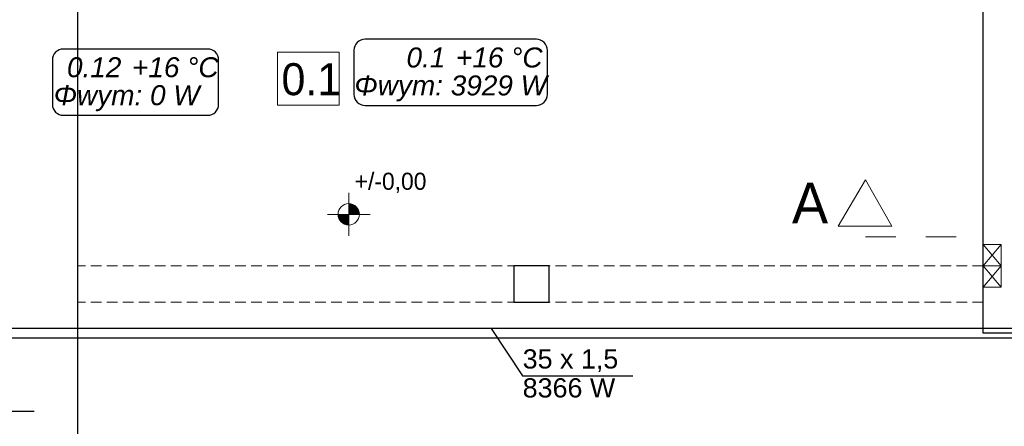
# Model space of a CAD drawing. Header units: inches. Extents: x -515158 to -470211, y -1887 to 84268.
# Tile 53 of 102: x -497964 to -488750, y 37665 to 41472. Entities that reach past the tile are written whole.
import ezdxf
from ezdxf.lldxf.tags import DXFTag

# ---------------------------------------------------------------- set-up
doc = ezdxf.new("R2010")
doc.units = ezdxf.units.IN
doc.header["$MEASUREMENT"] = 0
doc.linetypes.add('Dashed', pattern=[564.444447, 282.222223, -282.222223])
doc.linetypes.add('Krawędzie ukryte', pattern=[150, 100, -50])
for name, color, linetype, lineweight in [('#podkład', 252, 'Continuous', 9), ('INSTALACJA IE_Nr_Pióra__88', 252, 'Continuous', 20), ('INWENT OPISY_Nr_Pióra__21', 252, 'Continuous', 9), ('INWENT OPISY_Nr_Pióra__41', 252, 'Continuous', 15), ('INWENT RZĘDNE_Nr_Pióra__21', 252, 'Continuous', 9), ('INWENT.ŚCIANY_Nr_Pióra__1', 252, 'Continuous', 25), ('Istniejące stropy_Nr_Pióra__5', 252, 'Continuous', 13)]:
    doc.layers.add(name, color=color, linetype=linetype, lineweight=lineweight)
for name, color, linetype, true_color in [('IS_Opisy_działek_Therm', 7, 'SOLID', 0x000000), ('IS_Powrót', 5, 'DASH', 0x0000ff), ('IS_Zasilanie', 1, 'SOLID', 0xff0000)]:
    doc.layers.add(name, color=color, linetype=linetype, true_color=true_color)
doc.layers.add('IS_Text_Konstrukcji', color=7, linetype='Continuous')
doc.styles.add('GENERATED_STYLE_3', font='txt')
doc.styles.add('GENERATED_STYLE_4', font='txt')
doc.styles.add('GENERATED_STYLE_7', font='txt')
tags = doc.linetypes.add('DASH', pattern=[15, 10, -5]).pattern_tags.tags
tags[6:7] = [DXFTag(74, 4), DXFTag(75, 0), DXFTag(340, '0'), DXFTag(46, 0.0), DXFTag(50, 0.0), DXFTag(44, 0.0), DXFTag(45, 0.0)]
tags[4:5] = [DXFTag(74, 4), DXFTag(75, 0), DXFTag(340, '0'), DXFTag(46, 0.0), DXFTag(50, 0.0), DXFTag(44, 0.0), DXFTag(45, 0.0)]
tags = doc.linetypes.add('DASHDOT', pattern=[20, 10, -5, 0, -5]).pattern_tags.tags
tags[10:11] = [DXFTag(74, 4), DXFTag(75, 0), DXFTag(340, '0'), DXFTag(46, 0.0), DXFTag(50, 0.0), DXFTag(44, 0.0), DXFTag(45, 0.0)]
tags[8:9] = [DXFTag(74, 4), DXFTag(75, 0), DXFTag(340, '0'), DXFTag(46, 0.0), DXFTag(50, 0.0), DXFTag(44, 0.0), DXFTag(45, 0.0)]
tags[6:7] = [DXFTag(74, 4), DXFTag(75, 0), DXFTag(340, '0'), DXFTag(46, 0.0), DXFTag(50, 0.0), DXFTag(44, 0.0), DXFTag(45, 0.0)]
tags[4:5] = [DXFTag(74, 4), DXFTag(75, 0), DXFTag(340, '0'), DXFTag(46, 0.0), DXFTag(50, 0.0), DXFTag(44, 0.0), DXFTag(45, 0.0)]
tags = doc.linetypes.add('DASHDOTDOT', pattern=[25, 10, -5, 0, -5, 0, -5]).pattern_tags.tags
tags[14:15] = [DXFTag(74, 4), DXFTag(75, 0), DXFTag(340, '0'), DXFTag(46, 0.0), DXFTag(50, 0.0), DXFTag(44, 0.0), DXFTag(45, 0.0)]
tags[12:13] = [DXFTag(74, 4), DXFTag(75, 0), DXFTag(340, '0'), DXFTag(46, 0.0), DXFTag(50, 0.0), DXFTag(44, 0.0), DXFTag(45, 0.0)]
tags[10:11] = [DXFTag(74, 4), DXFTag(75, 0), DXFTag(340, '0'), DXFTag(46, 0.0), DXFTag(50, 0.0), DXFTag(44, 0.0), DXFTag(45, 0.0)]
tags[8:9] = [DXFTag(74, 4), DXFTag(75, 0), DXFTag(340, '0'), DXFTag(46, 0.0), DXFTag(50, 0.0), DXFTag(44, 0.0), DXFTag(45, 0.0)]
tags[6:7] = [DXFTag(74, 4), DXFTag(75, 0), DXFTag(340, '0'), DXFTag(46, 0.0), DXFTag(50, 0.0), DXFTag(44, 0.0), DXFTag(45, 0.0)]
tags[4:5] = [DXFTag(74, 4), DXFTag(75, 0), DXFTag(340, '0'), DXFTag(46, 0.0), DXFTag(50, 0.0), DXFTag(44, 0.0), DXFTag(45, 0.0)]
tags = doc.linetypes.add('SOLID', pattern=[10, 10, 0]).pattern_tags.tags
tags[6:7] = [DXFTag(74, 4), DXFTag(75, 0), DXFTag(340, '0'), DXFTag(46, 0.0), DXFTag(50, 0.0), DXFTag(44, 0.0), DXFTag(45, 0.0)]
tags[4:5] = [DXFTag(74, 4), DXFTag(75, 0), DXFTag(340, '0'), DXFTag(46, 0.0), DXFTag(50, 0.0), DXFTag(44, 0.0), DXFTag(45, 0.0)]

# ---------------------------------------------------------------- blocks, each defined once
blk = doc.blocks.new('parter')
at = {"layer": 'INWENT RZĘDNE_Nr_Pióra__21', "linetype": 'Continuous'}
for points in [[(-494884.6, 39649.7), (-494784.6, 39649.7), (-494792.2, 39688), (-494813.9, 39720.4), (-494846.3, 39742.1), (-494884.6, 39749.7)], [(-494884.6, 39649.7), (-494984.6, 39649.7), (-494977, 39611.4), (-494955.3, 39579), (-494922.8, 39557.3), (-494884.6, 39549.7)]]:
    blk.add_hatch(color=252, dxfattribs=at).paths.add_polyline_path(points, flags=0)
at = {"color": 252}
for p, q in [((-495551.4, 40673.1), (-495551.4, 41167.2)), ((-495551.4, 41167.2), (-494975.4, 41167.2)), ((-494975.4, 41167.2), (-494975.4, 40673.1)), ((-494975.4, 40673.1), (-495551.4, 40673.1))]:
    blk.add_line(p, q, dxfattribs=at)
at = {"layer": 'INSTALACJA IE_Nr_Pióra__88', "color": 252, "linetype": 'Continuous'}
for p, q in [((-488778.3, 39167.6), (-488948.3, 39367.6)), ((-488948.3, 39167.6), (-488778.3, 39367.6)), ((-488948.3, 39367.6), (-488778.3, 39367.6)), ((-488948.3, 39167.6), (-488948.3, 39367.6)), ((-488778.3, 39367.6), (-488778.3, 39167.6)), ((-488778.3, 38967.6), (-488948.3, 39167.6)), ((-488948.3, 38967.6), (-488778.3, 39167.6)), ((-488948.3, 39167.6), (-488778.3, 39167.6)), ((-488948.3, 38967.6), (-488948.3, 39167.6)), ((-488778.3, 39167.6), (-488948.3, 39167.6)), ((-488778.3, 39167.6), (-488778.3, 38967.6)), ((-488778.3, 38967.6), (-488948.3, 38967.6))]:
    blk.add_line(p, q, dxfattribs=at)
at = {"layer": 'INWENT OPISY_Nr_Pióra__21', "color": 252, "linetype": 'Continuous'}
for p, q in [((-495551.4, 40673.1), (-495551.4, 41167.2)), ((-495551.4, 41167.2), (-494975.4, 41167.2)), ((-494975.4, 41167.2), (-494975.4, 40673.1)), ((-494975.4, 40673.1), (-495551.4, 40673.1))]:
    blk.add_line(p, q, dxfattribs=at)
at = {"layer": 'INWENT OPISY_Nr_Pióra__41', "color": 252, "linetype": 'Continuous'}
for p, q in [((-490048.3, 39973.9), (-490304, 39537.6)), ((-489804, 39537.6), (-490048.3, 39973.9)), ((-489804, 39537.6), (-490304, 39537.6))]:
    blk.add_line(p, q, dxfattribs=at)
at = {"layer": 'INWENT OPISY_Nr_Pióra__41', "color": 252, "linetype": 'Dashed'}
blk.add_line((-490048.3, 39437.6), (-488948.3, 39437.6), dxfattribs=at)
at = {"layer": 'INWENT RZĘDNE_Nr_Pióra__21', "color": 252, "linetype": 'Continuous'}
for p, q in [((-494884.6, 39449.7), (-494884.6, 39849.7)), ((-495084.6, 39649.7), (-494684.6, 39649.7))]:
    blk.add_line(p, q, dxfattribs=at)
blk.add_circle((-494884.6, 39649.7), 100, dxfattribs=at)
at = {"layer": 'INWENT.ŚCIANY_Nr_Pióra__1', "color": 252, "linetype": 'Continuous'}
for p, q in [((-497418.3, 35817.6), (-497418.3, 44437.6)), ((-488948.3, 38537.6), (-488948.3, 44437.6)), ((-493338.3, 39167.6), (-493338.3, 38827.6)), ((-493008.3, 39167.6), (-493338.3, 39167.6)), ((-493008.3, 38827.6), (-493008.3, 39167.6)), ((-493338.3, 38827.6), (-493008.3, 38827.6)), ((-488348.3, 38537.6), (-488948.3, 38537.6))]:
    blk.add_line(p, q, dxfattribs=at)
at = {"layer": 'Istniejące stropy_Nr_Pióra__5', "color": 252, "linetype": 'Krawędzie ukryte'}
for p, q in [((-488948.3, 39167.6), (-497418.3, 39167.6)), ((-488948.3, 38827.6), (-497418.3, 38827.6))]:
    blk.add_line(p, q, dxfattribs=at)
at = {"layer": 'INWENT OPISY_Nr_Pióra__21', "color": 252, "linetype": 'Continuous'}
for s, height, style, p in [('0.1', 300, 'GENERATED_STYLE_4', (-495513.4, 40765.1)), ('A', 380, 'GENERATED_STYLE_7', (-490737.4, 39564.7))]:
    blk.add_text(s, height=height, dxfattribs=dict(at, style=style)).set_placement(p)
at = {"layer": 'INWENT RZĘDNE_Nr_Pióra__21', "color": 252, "insert": (-494829.3, 39849.7), "char_height": 160, "attachment_point": 7, "style": 'GENERATED_STYLE_3'}
blk.add_mtext('{+/-0,00}', dxfattribs=at)

msp = doc.modelspace()

# ---------------------------------------------------------------- linework, layer by layer
at = {"layer": 'IS_Opisy_działek_Therm', "ltscale": 10}
for p, q in [((-493550.8, 38579.9), (-493257, 38136.5)), ((-493257, 38136.5), (-492227, 38136.5)), ((-498849.2, 37806), (-497829.2, 37806))]:
    msp.add_line(p, q, dxfattribs=at)
at = {"layer": 'IS_Powrót', "color": 5, "linetype": 'DASHDOT', "lineweight": 30, "ltscale": 10}
msp.add_line((-475210.4, 38490.5), (-498069, 38490.5), dxfattribs=at)
at = {"layer": 'IS_Text_Konstrukcji', "color": 18, "linetype": 'SOLID', "ltscale": 10, "true_color": 0x000000}
for points in [[(-494732.2, 40669), (-493128.8, 40669, 0.414214), (-493025.5, 40772.3), (-493025.5, 41185.7, 0.414214), (-493128.8, 41289), (-494732.2, 41289, 0.414214), (-494835.5, 41185.7), (-494835.5, 40772.3, 0.414214), (-494732.2, 40669)], [(-497553.9, 40577.6), (-496205.5, 40577.6, 0.414214), (-496102.2, 40680.9), (-496102.2, 41094.3, 0.414214), (-496205.5, 41197.6), (-497553.9, 41197.6, 0.414214), (-497657.2, 41094.3), (-497657.2, 40680.9, 0.414214), (-497553.9, 40577.6)]]:
    msp.add_lwpolyline(points, format="xyb", dxfattribs=at)
at = {"layer": 'IS_Zasilanie', "color": 1, "linetype": 'DASHDOTDOT', "lineweight": 30, "ltscale": 10}
msp.add_line((-475210.4, 38579.9), (-498069, 38579.9), dxfattribs=at)

# ---------------------------------------------------------------- block references
at = {"layer": '#podkład'}
msp.add_blockref('parter', (0, 0), dxfattribs=at)

# ---------------------------------------------------------------- texts
at = {"layer": 'IS_Opisy_działek_Therm', "ltscale": 10, "char_height": 180}
for s, insert, attachment_point in [('\\fArial|b0|i0;35 x 1,5', (-493257, 38172.5), 7), ('\\fArial|b0|i0;', (-492287, 38172.5), 7), ('\\fArial|b0|i0;8366 W', (-493257, 38114.9), 1), ('\\fArial|b0|i0;', (-492277, 38114.9), 1), ('\\fArial|b0|i0;', (-492217, 38022.5), 7), ('\\fArial|b0|i0;', (-492217, 38022.5), 7), ('\\fArial|b0|i0;', (-497879.2, 37842), 7), ('\\fArial|b0|i0;', (-497819.2, 37692), 7), ('\\fArial|b0|i0;', (-497819.2, 37692), 7)]:
    msp.add_mtext(s, dxfattribs=dict(at, insert=insert, attachment_point=attachment_point))
at = {"layer": 'IS_Text_Konstrukcji', "color": 18, "linetype": 'SOLID', "ltscale": 10, "true_color": 0x000000, "char_height": 187.2}
for s, insert, attachment_point in [('\\fArial|b0|i1;0.1', (-493980.5, 41022.2), 9), ('\\fArial|b0|i1;+16 °C', (-493880.5, 41022.2), 7), ('\\fArial|b0|i1;0.12', (-497012.2, 40930.8), 9), ('\\fArial|b0|i1;+16 °C', (-496912.2, 40930.8), 7), ('\\fArial|b0|i1;Φwym: 3929 W', (-493930.5, 40950.2), 2), ('\\fArial|b0|i1;Φwym: 0 W', (-496962.2, 40858.8), 2)]:
    msp.add_mtext(s, dxfattribs=dict(at, insert=insert, attachment_point=attachment_point))

doc.saveas('drawing.dxf')
